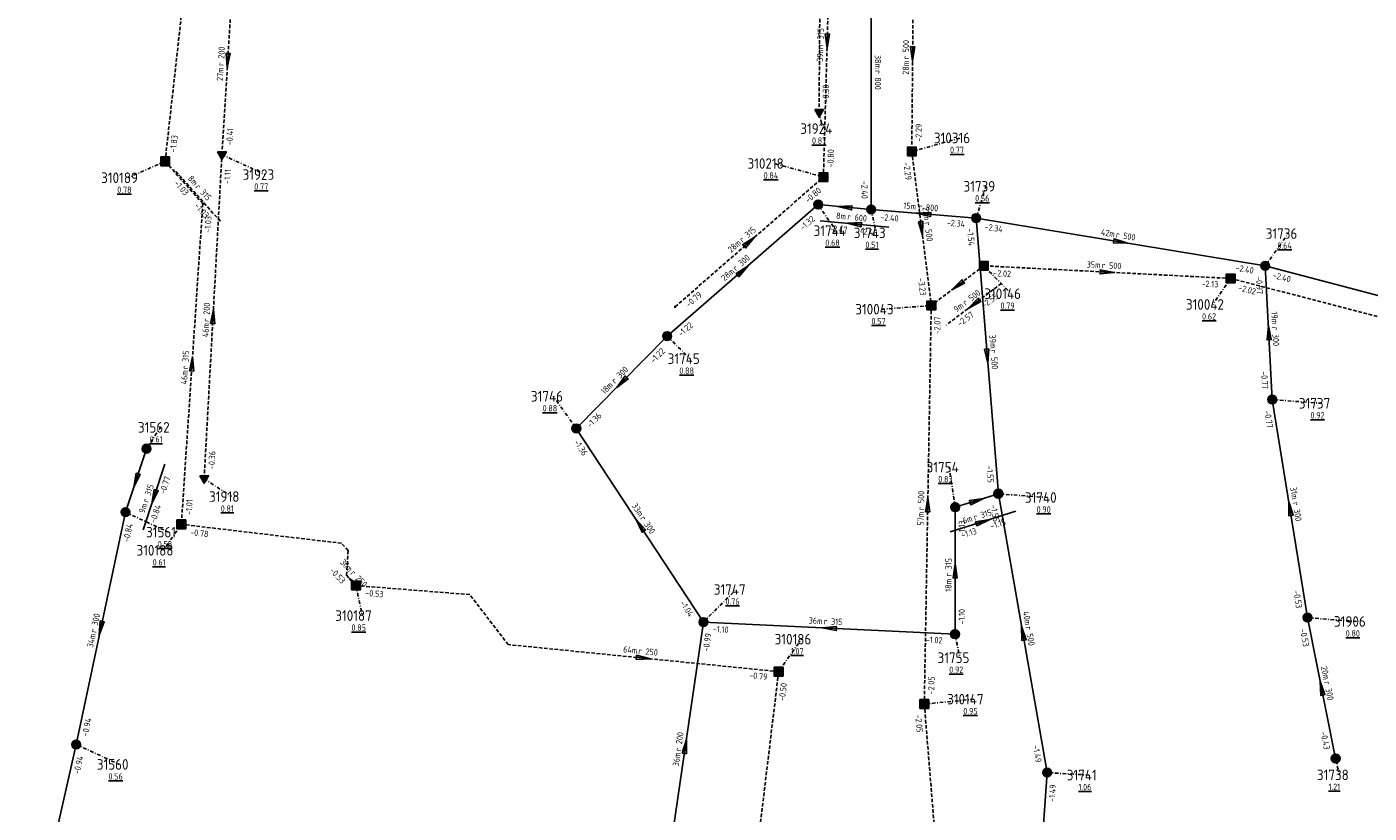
# Model space of a CAD drawing. Extents: x 188323 to 208361, y 565368 to 574910.
# Tile 61 of 256: x 200941 to 201132, y 568141 to 568253. Entities that reach past the tile are written whole.
import ezdxf

# ---------------------------------------------------------------- set-up
doc = ezdxf.new("R2010")
doc.units = 0
doc.linetypes.add('DASHDOT', pattern=[1, 0.5, -0.25, 0, -0.25])
doc.linetypes.add('DASHED', pattern=[0.75, 0.5, -0.25])
doc.layers.get('0').update_dxf_attribs({"linetype": 'CONTINUOUS'})
for name, color, linetype in [('RIO-AFM', 7, 'CONTINUOUS'), ('RIO-BOK', 7, 'CONTINUOUS'), ('RIO-DET', 7, 'CONTINUOUS'), ('RIO-KNP', 7, 'CONTINUOUS'), ('RIO-KNR', 7, 'CONTINUOUS'), ('RIO-LAG_0B', 7, 'CONTINUOUS'), ('RIO-LAG_1B', 7, 'DASHED'), ('RIO-LAG_2B', 7, 'DASHED'), ('RIO-LEN', 7, 'CONTINUOUS'), ('RIO-MVD', 1, 'CONTINUOUS'), ('RIO-VRB', 6, 'DASHDOT'), ('RIO-VRH', 7, 'CONTINUOUS')]:
    doc.layers.add(name, color=color, linetype=linetype)
doc.styles.add('RIO-TXT', font='isocp.shx')

# ---------------------------------------------------------------- blocks, each defined once
blk = doc.blocks.new('L_VHR')
blk.add_lwpolyline([(-0.5, 0), (0.5, 0), (-0.5, 0.15), (-0.5, -0.15), (0.5, 0)])
blk = doc.blocks.new('K_IPR')
blk.add_lwpolyline([(-0.5, -0.5), (0.5, -0.5), (0.5, 0.5), (-0.5, 0.5)], close=True)
blk.add_solid([(-0.5, 0.5), (0.5, 0.5), (-0.5, -0.5), (0.5, -0.5)])
at = {"style": 'RIO-TXT', "flags": 1}
blk.add_attdef('KNOOPNAAM', (2, 2), '', height=1, dxfattribs=at)
blk = doc.blocks.new('K_FIC')
blk.add_circle((0, 0), 0.0625)
at = {"style": 'RIO-TXT', "flags": 1}
blk.add_attdef('KNOOPNAAM', (2, 2), '', height=1, dxfattribs=at)
blk = doc.blocks.new('K_IPG')
blk.add_circle((0, 0), 0.5)
for points in [[(0, 0), (-0.5, 0), (-0.433013, 0.25)], [(0, 0), (-0.433013, -0.25), (-0.5, 0)], [(0, 0), (-0.433013, 0.25), (-0.25, 0.433013)], [(0, 0), (-0.25, -0.433013), (-0.433013, -0.25)], [(0, 0), (-0.25, 0.433013), (0, 0.5)], [(0, 0), (0, -0.5), (-0.25, -0.433013)], [(0, 0), (0, 0.5), (0.25, 0.433013)], [(0, 0), (0.25, 0.433013), (0.433013, 0.25)], [(0, 0), (0.433013, 0.25), (0.5, 0)], [(0, 0), (0.5, 0), (0.433013, -0.25)], [(0, 0), (0.433013, -0.25), (0.25, -0.433013)], [(0, 0), (0.25, -0.433013), (0, -0.5)]]:
    blk.add_solid(points)
at = {"style": 'RIO-TXT', "flags": 1}
blk.add_attdef('KNOOPNAAM', (2, 2), '', height=1, dxfattribs=at)
blk = doc.blocks.new('K_IPD')
blk.add_lwpolyline([(-0.496027, 0.307994), (0.503973, 0.307994), (0.003973, -0.558031)], close=True)
blk.add_solid([(-0.496027, 0.307994), (0.503973, 0.307994), (0.003973, -0.558031)])
at = {"style": 'RIO-TXT', "flags": 1}
blk.add_attdef('KNOOPNAAM', (2, 2), '', height=1, dxfattribs=at)
blk = doc.blocks.new('458_03______310146____310043_')
at = {"layer": 'RIO-LAG_1B'}
blk.add_line((0, 0), (-7.842, -5.914), dxfattribs=at)
at = {"layer": 'RIO-VRH', "xscale": 2, "yscale": 2, "zscale": 2, "rotation": 217.0009}
blk.add_blockref('L_VHR', (-3.921, -2.957), dxfattribs=at)
at = {"layer": 'RIO-AFM', "style": 'RIO-TXT'}
blk.add_text('r 500', height=0.9, rotation=397.0009, dxfattribs=at).set_placement((-5.0852, -3.2071))
at = {"layer": 'RIO-BOK', "style": 'RIO-TXT'}
for s, p in [('-2.55', (-2.4315, -3.5848)), ('-2.57', (-5.8813, -6.1883))]:
    blk.add_text(s, height=0.9, rotation=397.0009, dxfattribs=at).set_placement(p)
at = {"layer": 'RIO-LEN', "style": 'RIO-TXT'}
blk.add_text('9m', height=0.9, rotation=397.0009, dxfattribs=at).set_placement((-6.3783, -4.183))
blk = doc.blocks.new('469_03______310195____310189_')
at = {"layer": 'RIO-LAG_1B'}
blk.add_line((0, 0), (-6.546, 7.322), dxfattribs=at)
at = {"layer": 'RIO-AFM', "style": 'RIO-TXT'}
blk.add_text('r 315', height=0.9, rotation=311.7803, dxfattribs=at).set_placement((-3.6195, 4.8003))
at = {"layer": 'RIO-BOK', "style": 'RIO-TXT'}
for p in [(-6.6563, 5.3453), (-3.7755, 2.1247)]:
    blk.add_text('-1.03', height=0.9, rotation=311.7803, dxfattribs=at).set_placement(p)
at = {"layer": 'RIO-LEN', "style": 'RIO-TXT'}
blk.add_text('8m', height=0.9, rotation=311.7803, dxfattribs=at).set_placement((-4.6996, 6.0077))
blk = doc.blocks.new('520_03______31561_____31562_')
at = {"layer": 'RIO-LAG_0B'}
blk.add_line((0, 0), (3.105, 9.317), dxfattribs=at)
at = {"layer": 'RIO-VRH', "xscale": 2, "yscale": 2, "zscale": 2, "rotation": 251.5578}
blk.add_blockref('L_VHR', (1.5525, 4.6585), dxfattribs=at)
at = {"layer": 'RIO-AFM', "style": 'RIO-TXT'}
blk.add_text('r 315', height=0.9, rotation=71.5578, dxfattribs=at).set_placement((0.7368, 3.7916))
at = {"layer": 'RIO-BOK', "style": 'RIO-TXT'}
for s, p in [('-0.77', (3.1369, 4.9835)), ('-0.84', (1.7708, 0.8852))]:
    blk.add_text(s, height=0.9, rotation=71.5578, dxfattribs=at).set_placement(p)
at = {"layer": 'RIO-LEN', "style": 'RIO-TXT'}
blk.add_text('9m', height=0.9, rotation=71.5578, dxfattribs=at).set_placement((0.2245, 2.2548))
blk = doc.blocks.new('531_03______31740_____31754_')
at = {"layer": 'RIO-LAG_0B'}
blk.add_line((0, 0), (-9.37, -2.943), dxfattribs=at)
at = {"layer": 'RIO-VRH', "xscale": 2, "yscale": 2, "zscale": 2, "rotation": 377.4162}
blk.add_blockref('L_VHR', (-4.685, -1.4715), dxfattribs=at)
at = {"layer": 'RIO-AFM', "style": 'RIO-TXT'}
blk.add_text('r 315', height=0.9, rotation=377.4162, dxfattribs=at).set_placement((-5.8658, -1.3171))
at = {"layer": 'RIO-BOK', "style": 'RIO-TXT'}
for s, p in [('-1.15', (-3.4927, -2.5626)), ('-1.13', (-7.6147, -3.8587))]:
    blk.add_text(s, height=0.9, rotation=377.4162, dxfattribs=at).set_placement(p)
at = {"layer": 'RIO-LEN', "style": 'RIO-TXT'}
blk.add_text('6m', height=0.9, rotation=377.4162, dxfattribs=at).set_placement((-7.4112, -1.803))
blk = doc.blocks.new('532_03______31743_____31744_')
at = {"layer": 'RIO-LAG_0B'}
blk.add_line((0, 0), (-9.781, 0.893), dxfattribs=at)
at = {"layer": 'RIO-VRH', "xscale": 2, "yscale": 2, "zscale": 2, "rotation": 174.7649}
blk.add_blockref('L_VHR', (-4.8905, 0.4465), dxfattribs=at)
at = {"layer": 'RIO-AFM', "style": 'RIO-TXT'}
blk.add_text('r 600', height=0.9, rotation=354.765, dxfattribs=at).set_placement((-5.9209, 1.0438))
at = {"layer": 'RIO-BOK', "style": 'RIO-TXT'}
for s, p in [('-2.47', (-8.5138, -0.6281)), ('-2.40', (-4.2106, -1.0197))]:
    blk.add_text(s, height=0.9, rotation=354.765, dxfattribs=at).set_placement(p)
at = {"layer": 'RIO-LEN', "style": 'RIO-TXT'}
blk.add_text('8m', height=0.9, rotation=354.765, dxfattribs=at).set_placement((-7.5342, 1.1906))

msp = doc.modelspace()

# ---------------------------------------------------------------- linework, layer by layer
at = {"layer": 'RIO-LAG_0B'}
for p, q in [((201060.992, 568227.008), (201060.992, 568265.024)), ((201053.472, 568227.712), (201032, 568209.024)), ((201060.992, 568227.008), (201053.472, 568227.712)), ((201075.904, 568225.792), (201060.992, 568227.008)), ((201116.992, 568219.008), (201075.904, 568225.792)), ((201075.904, 568225.792), (201079.072, 568186.624)), ((201155.008, 568209.024), (201116.992, 568219.008)), ((201116.992, 568219.008), (201118, 568200)), ((201032, 568209.024), (201019.088, 568195.904)), ((201123.008, 568169.024), (201118, 568200)), ((201019.088, 568195.904), (201037.152, 568168.384)), ((200955.008, 568184), (200958, 568193.024)), ((201079.072, 568186.624), (201072.944, 568184.704)), ((201079.072, 568186.624), (201086, 568147.008)), ((200948, 568150.976), (200955.008, 568184)), ((201072.944, 568184.704), (201072.912, 568166.656)), ((201037.152, 568168.384), (201032, 568132.992)), ((201037.152, 568168.384), (201072.912, 568166.656)), ((201127.008, 568148.992), (201123.008, 568169.024)), ((200940.992, 568120), (200948, 568150.976)), ((201086, 568147.008), (201083.008, 568102.976))]:
    msp.add_line(p, q, dxfattribs=at)
at = {"layer": 'RIO-LAG_1B'}
for p, q in [((200960.64, 568233.856), (200968.128, 568300.992)), ((201055.28, 568270.272), (201054.208, 568231.616)), ((201067.008, 568262.976), (201066.768, 568235.264)), ((201066.768, 568235.264), (201069.536, 568213.376)), ((200966, 568227.84), (200960.64, 568233.856)), ((201033.136, 568213.184), (201054.208, 568231.616)), ((200966, 568227.84), (200962.944, 568182.272)), ((201076.992, 568219.008), (201069.536, 568213.376)), ((201112.096, 568217.216), (201076.992, 568219.008)), ((201112.096, 568217.216), (201163.008, 568204.032)), ((201069.536, 568213.376), (201068.544, 568156.736)), ((201042.224, 568114.624), (201047.84, 568161.344)), ((201068.544, 568156.736), (201072.544, 568107.84))]:
    msp.add_line(p, q, dxfattribs=at)
for points in [[(200987.776, 568173.568), (200986.432, 568175.04), (200986.656, 568178.56), (200985.712, 568179.584), (200962.944, 568182.272)], [(201047.84, 568161.344), (201009.408, 568165.184), (201003.936, 568172.288), (200987.776, 568173.568)]]:
    msp.add_lwpolyline(points, dxfattribs=at)
at = {"layer": 'RIO-LAG_2B'}
for p, q in [((201053.584, 568240.832), (201053.808, 568271.104)), ((200968.72, 568234.816), (200970.368, 568261.568)), ((200966.192, 568188.8), (200968.72, 568234.816))]:
    msp.add_line(p, q, dxfattribs=at)
at = {"layer": 'RIO-VRB'}
for p, q in [((201053.58, 568240.83), (201054.1135, 568238.5016)), ((201066.77, 568235.25), (201073.7375, 568237.1787)), ((200960.64, 568233.86), (200955.38, 568231.5206)), ((200968.72, 568234.81), (200974.8469, 568231.9722)), ((201054.21, 568231.62), (201047.2421, 568233.5465)), ((201075.91, 568225.77), (201077.3033, 568230.2994)), ((201053.47, 568227.69), (201056.007, 568223.9947)), ((201061, 568227), (201061.7071, 568223.6868)), ((201117, 568219), (201120.2618, 568223.588)), ((201077, 568219), (201080.9045, 568215.0459)), ((201112.09, 568217.22), (201109.5544, 568213.5238)), ((201069.53, 568213.37), (201062.5629, 568212.8391)), ((201032, 568209), (201035.2618, 568205.812)), ((201019.09, 568195.88), (201015.827, 568200.4669)), ((201118, 568200), (201124.9675, 568199.4713)), ((200958, 568193), (200959.9764, 568196.0558)), ((201072.95, 568184.69), (201072.0679, 568190.3877)), ((200966.19, 568188.78), (200970.0774, 568186.2176)), ((201079.07, 568186.61), (201086.0375, 568186.0813)), ((200955, 568184), (200961.1269, 568181.1622)), ((200962.94, 568182.28), (200960.4044, 568178.5838)), ((200987.78, 568173.6), (200988.6606, 568169.302)), ((201037.16, 568168.41), (201041.8134, 568173.0153)), ((201123, 568169), (201129.9675, 568168.4713)), ((201072.91, 568166.63), (201073.6171, 568163.3168)), ((201047.84, 568161.37), (201051.1018, 568165.958)), ((201068.54, 568156.73), (201075.615, 568157.43)), ((200948, 568151), (200954.1269, 568148.1622)), ((201127, 568149), (201127.5335, 568146.6716)), ((201086, 568147), (201091.9827, 568146.645))]:
    msp.add_line(p, q, dxfattribs=at)

# ---------------------------------------------------------------- block references
at = {"layer": 'RIO-DET'}
for name, p in [('469_03______310195____310189_', (200968.496, 568225.344)), ('532_03______31743_____31744_', (201063.504, 568224.512)), ('458_03______310146____310043_', (201079.504, 568216.512)), ('520_03______31561_____31562_', (200957.504, 568181.504)), ('531_03______31740_____31754_', (201081.568, 568184.128))]:
    msp.add_blockref(name, p, dxfattribs=at)
at = {"layer": 'RIO-KNP', "xscale": 1.25, "yscale": 1.25, "zscale": 1.25}
for name, p in [('K_IPD', (201053.584, 568240.832)), ('K_IPD', (200968.72, 568234.816)), ('K_IPR', (201066.768, 568235.264)), ('K_IPR', (200960.64, 568233.856)), ('K_IPR', (201054.208, 568231.616)), ('K_FIC', (200966, 568227.84)), ('K_IPG', (201053.472, 568227.712)), ('K_IPG', (201060.992, 568227.008)), ('K_IPG', (201075.904, 568225.792)), ('K_IPR', (201076.992, 568219.008)), ('K_IPG', (201116.992, 568219.008)), ('K_IPR', (201112.096, 568217.216)), ('K_FIC', (201033.136, 568213.184)), ('K_IPR', (201069.536, 568213.376)), ('K_IPG', (201032, 568209.024)), ('K_IPG', (201118, 568200)), ('K_IPG', (201019.088, 568195.904)), ('K_IPG', (200958, 568193.024)), ('K_IPD', (200966.192, 568188.8)), ('K_IPG', (201079.072, 568186.624)), ('K_IPG', (200955.008, 568184)), ('K_IPG', (201072.944, 568184.704)), ('K_IPR', (200962.944, 568182.272)), ('K_IPR', (200987.776, 568173.568)), ('K_IPG', (201037.152, 568168.384)), ('K_IPG', (201123.008, 568169.024)), ('K_IPG', (201072.912, 568166.656)), ('K_IPR', (201047.84, 568161.344)), ('K_IPR', (201068.544, 568156.736)), ('K_IPG', (200948, 568150.976)), ('K_IPG', (201127.008, 568148.992)), ('K_IPG', (201086, 568147.008))]:
    msp.add_blockref(name, p, dxfattribs=at)
at = {"layer": 'RIO-VRH'}
for p, xscale, yscale, zscale, rotation in [((201054.745, 568250.94), 2, 2, 2, 268.4049), ((200969.54, 568248.175), 2, 2, 2, 266.4803), ((201066.885, 568249.125), 2, 2, 2, 269.5161), ((201057.235, 568227.345), 2, 2, 2, 174.7649), ((201068.455, 568226.385), 2, 2, 2, 175.2845), ((201068.15, 568224.31), 2, 2, 2, 277.1978), ((201043.67, 568222.4), 2, 2, 2, 41.1741), ((201096.455, 568222.385), 2, 2, 2, 350.6449), ((201042.735, 568218.345), 2, 2, 2, 401.036), ((201094.545, 568218.11), 2, 2, 2, 357.0964), ((201073.265, 568216.185), 2, 2, 2, 217.0009), ((200967.455, 568211.795), 2, 2, 2, 86.8452), ((201117.5, 568209.5), 2, 2, 2, 453.0215), ((201077.49, 568206.19), 2, 2, 2, 274.6221), ((200964.47, 568205.07), 2, 2, 2, 446.1505), ((201025.545, 568202.44), 2, 2, 2, 225.4576), ((200956.5, 568188.5), 2, 2, 2, 251.5578), ((201069.035, 568185.05), 2, 2, 2, 448.9897), ((201076.01, 568185.65), 2, 2, 2, 377.4162), ((201120.5, 568184.5), 2, 2, 2, 99.1705), ((201028.125, 568182.145), 2, 2, 2, 483.343), ((201072.93, 568175.66), 2, 2, 2, 449.864), ((200987.11, 568174.315), 0.708, 0.708, 0.708, 133.1438), ((200951.5, 568167.5), 2, 2, 2, 258.016), ((201055.035, 568167.52), 2, 2, 2, 537.1499), ((201082.535, 568166.805), 2, 2, 2, 459.9319), ((201028.62, 568163.28), 2, 2, 2, 354.3254), ((201125, 568159), 2, 2, 2, 101.3179), ((201034.58, 568150.705), 2, 2, 2, 441.7009)]:
    msp.add_blockref('L_VHR', p, dxfattribs=dict(at, xscale=xscale, yscale=yscale, zscale=zscale, rotation=rotation))

# ---------------------------------------------------------------- texts
at = {"layer": 'RIO-AFM', "style": 'RIO-TXT'}
for s, rotation, p in [('r 315', 448.4049, (201054.211, 568250.1438)), ('r 500', 449.5161, (201066.37, 568248.3185)), ('r 200', 86.4803, (200968.9913, 568247.3971)), ('r 800', 270, (201061.5086, 568246.8102)), ('r 800', 355.2845, (201067.6886, 568226.9542)), ('r 315', 41.1741, (201042.7311, 568222.243)), ('r 500', 277.1978, (201068.5511, 568225.1774)), ('r 500', 350.6449, (201095.7384, 568223.0227)), ('r 300', 401.036, (201041.7899, 568218.1964)), ('r 500', 357.0964, (201093.7616, 568218.661)), ('r 200', 86.8452, (200966.9113, 568211.0135)), ('r 300', 273.0215, (201117.9622, 568210.3358)), ('r 315', 446.1505, (200963.9029, 568204.2957)), ('r 500', 274.6221, (201077.9351, 568207.0389)), ('r 300', 405.4576, (201024.6163, 568202.2167)), ('r 500', 448.9897, (201068.5035, 568184.2486)), ('r 300', 279.1705, (201120.8739, 568185.3813)), ('r 300', 303.343, (201028.1056, 568183.1023)), ('r 315', 449.864, (201072.423, 568174.8509)), ('r 250', 313.1438, (200986.9207, 568175.2484)), ('r 300', 78.016, (200950.8428, 568166.8113)), ('r 315', 357.1499, (201054.251, 568168.0705)), ('r 500', 279.9319, (201082.8999, 568167.6917)), ('r 250', 354.3254, (201027.8642, 568163.8694)), ('r 300', 281.3179, (201125.3372, 568159.8938)), ('r 200', 441.7009, (201033.9576, 568149.9764))]:
    msp.add_text(s, height=0.9, rotation=rotation, dxfattribs=at).set_placement(p)
at = {"layer": 'RIO-BOK', "style": 'RIO-TXT'}
for s, rotation, p in [('-0.30', 89.5558, (201054.9906, 568242.2191)), ('-2.29', 449.5161, (201068.1807, 568236.639)), ('-1.83', 83.6251, (200962.1866, 568235.0959)), ('-0.41', 86.4803, (200970.2031, 568236.1214)), ('-0.80', 448.4049, (201055.6473, 568232.9814)), ('-1.11', 86.8452, (200969.8928, 568230.6386)), ('-2.29', 277.1978, (201065.5572, 568233.6852)), ('-0.80', 41.1741, (201052.0456, 568227.8666)), ('-2.40', 270, (201059.6161, 568231.0996)), ('-1.03', 446.1505, (200967.0959, 568223.6773)), ('-1.32', 401.036, (201051.2869, 568223.9539)), ('-2.40', 355.2845, (201062.2809, 568225.4905)), ('-2.34', 355.2845, (201071.7094, 568224.7187)), ('-1.54', 274.6221, (201074.6281, 568224.2613)), ('-2.34', 350.6449, (201077.0646, 568224.1618)), ('-2.02', 357.0964, (201078.328, 568217.5317)), ('-2.40', 350.6449, (201112.7305, 568218.3087)), ('-2.40', 345.2579, (201117.9985, 568217.2905)), ('-3.23', 277.1978, (201067.6392, 568217.2637)), ('-2.13', 357.0964, (201107.9259, 568216.0491)), ('-2.02', 345.4448, (201113.0941, 568215.5138)), ('-0.97', 273.0215, (201115.6764, 568217.5277)), ('-0.79', 41.1741, (201035.1053, 568213.0479)), ('-1.22', 401.036, (201033.9751, 568208.8644)), ('-2.07', 448.9897, (201070.8248, 568209.2467)), ('-1.22', 405.4576, (201030.1158, 568205.102)), ('-0.77', 273.0215, (201116.3959, 568204.0209)), ('-1.36', 405.4576, (201021.0697, 568195.8971)), ('-0.77', 279.1705, (201116.8418, 568198.3944)), ('-1.36', 303.343, (201018.6909, 568193.9409)), ('-0.36', 86.8452, (200967.6647, 568190.1008)), ('-1.55', 274.6221, (201077.367, 568190.5855)), ('-1.01', 446.1505, (200964.4298, 568183.5838)), ('-1.55', 279.9319, (201077.9332, 568184.9892)), ('-0.84', 78.016, (200955.5187, 568179.6983)), ('-1.13', 449.864, (201074.3321, 568180.5875)), ('-0.78', 353.2383, (200964.1662, 568180.7257)), ('-0.53', 313.1438, (200983.9539, 568175.6336)), ('-0.53', 355.3983, (200989.0639, 568172.093)), ('-0.53', 279.1705, (201120.9821, 568172.8275)), ('-1.04', 303.343, (201033.7525, 568171.0758)), ('-1.10', 449.864, (201074.3122, 568168.0276)), ('-0.99', 441.7009, (201037.9342, 568164.1535)), ('-1.10', 357.1499, (201038.4894, 568166.943)), ('-0.53', 281.3179, (201121.9028, 568167.3521)), ('-1.02', 357.1499, (201068.7468, 568165.4557)), ('-0.79', 354.3254, (201043.6241, 568160.404)), ('-2.05', 448.9897, (201069.9634, 568158.106)), ('-0.50', 83.1353, (201048.7404, 568157.1313)), ('-2.05', 274.6976, (201067.2601, 568155.2196)), ('-0.94', 78.016, (200949.66, 568152.0788)), ('-0.43', 281.3179, (201124.8334, 568152.7473)), ('-0.94', 77.2679, (200948.4624, 568146.6916)), ('-1.49', 279.9319, (201083.9369, 568150.8013)), ('-1.49', 446.0908, (201087.0926, 568142.8165))]:
    msp.add_text(s, height=0.9, rotation=rotation, dxfattribs=at).set_placement(p)
at = {"layer": 'RIO-KNR', "style": 'RIO-TXT'}
for s, p in [('31924', (201050.926, 568237.7516)), ('310316', (201069.9125, 568236.4287)), ('310218', (201043.4171, 568232.7965)), ('310189', (200951.555, 568230.7706)), ('31923', (200971.6594, 568231.2222)), ('31739', (201074.1158, 568229.5494)), ('31744', (201052.8195, 568223.2447)), ('31743', (201058.5196, 568222.9368)), ('31736', (201117.0743, 568222.838)), ('310146', (201077.0795, 568214.2959)), ('310042', (201105.7294, 568212.7738)), ('310043', (201058.7379, 568212.0891)), ('31745', (201032.0743, 568205.062)), ('31746', (201012.6395, 568199.7169)), ('31737', (201121.78, 568198.7213)), ('31562', (200956.7889, 568195.3058)), ('31754', (201068.8804, 568189.6377)), ('31918', (200966.8899, 568185.4676)), ('31740', (201082.85, 568185.3313)), ('31561', (200957.9394, 568180.4122)), ('310188', (200956.5794, 568177.8338)), ('31747', (201038.6259, 568172.2653)), ('310187', (200984.8356, 568168.552)), ('31906', (201126.78, 568167.7213)), ('310186', (201047.2768, 568165.208)), ('31755', (201070.4296, 568162.5668)), ('310147', (201071.79, 568156.68)), ('31560', (200950.9394, 568147.4122)), ('31741', (201088.7952, 568145.895)), ('31738', (201124.346, 568145.9216))]:
    msp.add_text(s, height=1.5, dxfattribs=at).set_placement(p)
at = {"layer": 'RIO-LEN', "style": 'RIO-TXT'}
for s, rotation, p in [('39m', 448.4049, (201054.1526, 568247.9846)), ('38m', 270, (201061.5076, 568248.9702)), ('28m', 449.5161, (201066.3535, 568246.1586)), ('27m', 86.4803, (200968.8591, 568245.2411)), ('15m', 355.2845, (201065.5358, 568227.1304)), ('22m', 277.1978, (201068.2794, 568227.3203)), ('42m', 350.6449, (201093.6069, 568223.3725)), ('28m', 41.1741, (201041.1054, 568220.8209)), ('28m', 401.036, (201040.1616, 568216.7772)), ('35m', 357.0964, (201091.6043, 568218.7691)), ('19m', 273.0215, (201117.8473, 568212.4928)), ('46m', 86.8452, (200966.7927, 568208.8568)), ('39m', 274.6221, (201077.76, 568209.1918)), ('46m', 446.1505, (200963.7596, 568202.1405)), ('18m', 405.4576, (201023.1023, 568200.6761)), ('31m', 279.1705, (201120.5286, 568187.5136)), ('33m', 303.343, (201026.9174, 568184.9062)), ('57m', 448.9897, (201068.4671, 568182.0889)), ('30m', 313.1438, (200985.4427, 568176.8237)), ('18m', 449.864, (201072.4196, 568172.6909)), ('36m', 357.1499, (201052.0936, 568168.1765)), ('40m', 279.9319, (201082.5263, 568169.8192)), ('34m', 78.016, (200950.3946, 568164.6983)), ('64m', 354.3254, (201025.7146, 568164.0816)), ('20m', 281.3179, (201124.9123, 568162.0116)), ('36m', 441.7009, (201033.6475, 568147.8388))]:
    msp.add_text(s, height=0.9, rotation=rotation, dxfattribs=at).set_placement(p)
at = {"layer": 'RIO-MVD', "style": 'RIO-TXT'}
for s, p in [('%%U0.87', (201052.5835, 568236.3516)), ('%%U0.77', (201072.2075, 568235.0287)), ('%%U0.84', (201045.7121, 568231.3965)), ('%%U0.78', (200953.85, 568229.3706)), ('%%U0.77', (200973.3169, 568229.8222)), ('%%U0.56', (201075.7733, 568228.1494)), ('%%U0.68', (201054.477, 568221.8447)), ('%%U0.51', (201060.1771, 568221.5368)), ('%%U0.64', (201118.7318, 568221.438)), ('%%U0.79', (201079.3745, 568212.8959)), ('%%U0.62', (201108.0244, 568211.3738)), ('%%U0.57', (201061.0329, 568210.6891)), ('%%U0.88', (201033.7318, 568203.662)), ('%%U0.88', (201014.297, 568198.3169)), ('%%U0.92', (201123.4375, 568197.3213)), ('%%U0.61', (200958.4464, 568193.9058)), ('%%U0.83', (201070.5379, 568188.2377)), ('%%U0.81', (200968.5474, 568184.0676)), ('%%U0.90', (201084.5075, 568183.9313)), ('%%U0.58', (200959.5969, 568179.0122)), ('%%U0.61', (200958.8744, 568176.4338)), ('%%U0.76', (201040.2834, 568170.8653)), ('%%U0.85', (200987.1306, 568167.152)), ('%%U0.80', (201128.4375, 568166.3213)), ('%%U1.07', (201049.5718, 568163.808)), ('%%U0.92', (201072.0871, 568161.1668)), ('%%U0.95', (201074.085, 568155.28)), ('%%U0.56', (200952.5969, 568146.0122)), ('%%U1.06', (201090.4527, 568144.495)), ('%%U1.21', (201126.0035, 568144.5216))]:
    msp.add_text(s, height=0.9, dxfattribs=at).set_placement(p)

doc.saveas('drawing.dxf')
